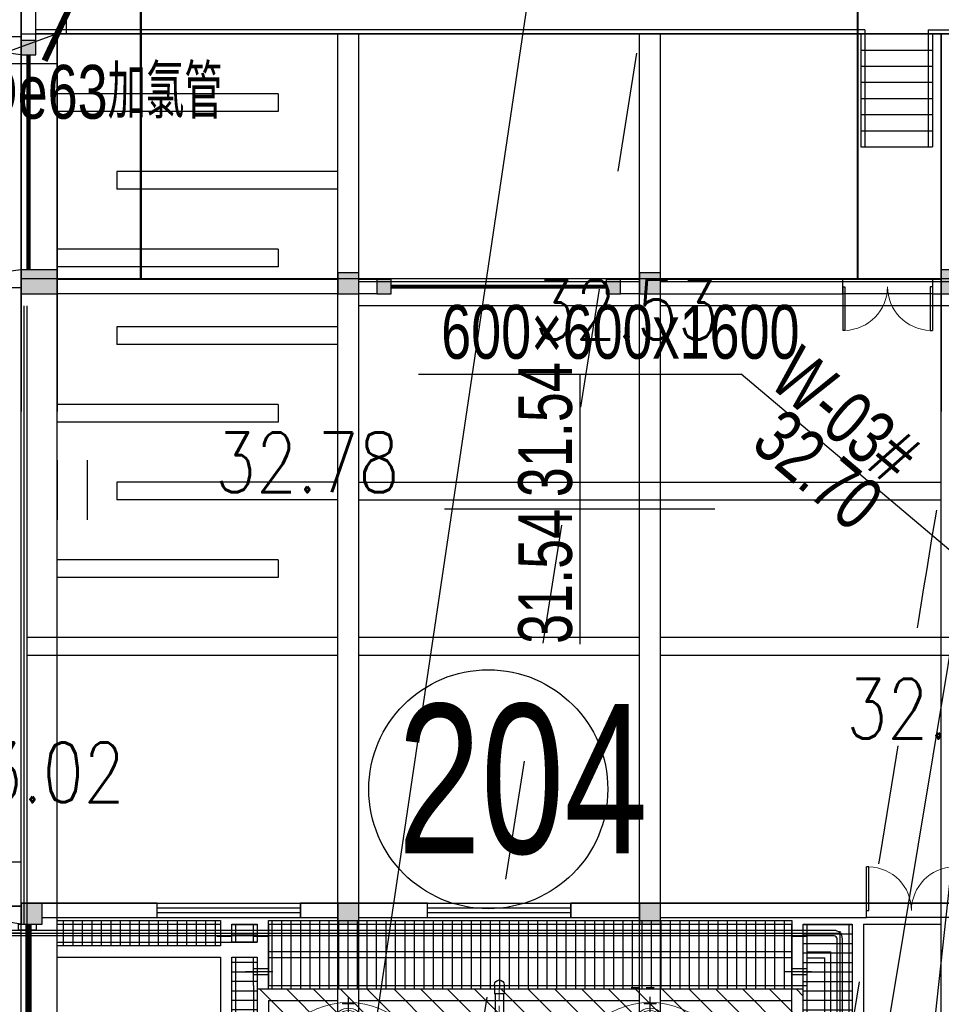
# Model space of a CAD drawing. Header units: millimetres. Extents: x 1371 to 38096, y 232 to 174236.
# Tile 44 of 84: x 19102 to 19117, y 87043 to 87059. Entities that reach past the tile are written whole.
import ezdxf

# ---------------------------------------------------------------- set-up
doc = ezdxf.new("R2010")
doc.units = ezdxf.units.MM
doc.header["$LTSCALE"] = 10
for name, pattern in [('CENTER', [50.8, 31.75, -6.35, 6.35, -6.35]), ('CENTER2', [1.125, 0.75, -0.125, 0.125, -0.125]), ('CENTERX2', [101.6, 63.5, -12.7, 12.7, -12.7]), ('CONTINOUS', [0]), ('DASH', [0.35, 0.25, -0.1]), ('DASHDOT', [25.4, 12.7, -6.35, 0, -6.35]), ('DASHED', [0.75, 0.5, -0.25]), ('X6', [2, 1, -1])]:
    doc.linetypes.add(name, pattern=pattern)
for name, color, linetype in [('00辅助-不打印', 241, 'Continuous'), ('0提标-单体内线', 31, 'Continuous'), ('0提标-单体编号-平面图', 3, 'Continuous'), ('0提标-坐标', 3, 'Continuous'), ('0提标-管-加药管', 2, '加药管'), ('0提标-管-加药管标注', 3, 'CONTINOUS'), ('0提标-管-污水插旗', 3, 'Continuous'), ('0提标-管-雨水连管', 3, 'DASHED'), ('0提标-道路', 2, 'Continuous'), ('CENTER', 5, 'CENTER2'), ('DLSS', 30, 'Continuous'), ('GCD', 8, 'Continuous'), ('KZD', 1, 'Continuous'), ('LOCKUP', 7, 'Continuous'), ('LVTRY', 21, 'Continuous'), ('ZBTZ', 8, 'Continuous'), ('上部建筑', 7, 'Continuous'), ('中心线', 5, 'CENTER'), ('电力', 180, 'Continuous')]:
    doc.layers.add(name, color=color, linetype=linetype)
for name, color, linetype, lineweight in [('UPVC', 7, 'Continuous', 25), ('实线', 7, 'Continuous', 13), ('尺寸', 7, 'Continuous', 9), ('桶槽轮廓线', 7, 'Continuous', 9)]:
    doc.layers.add(name, color=color, linetype=linetype, lineweight=lineweight)
doc.styles.add('HZ', font='rs.shx', dxfattribs={"width": 0.8, "bigfont": 'hztxt.shx'})
doc.styles.add('SMEDI', font='smsim1.shx', dxfattribs={"width": 0.75, "bigfont": 'smfs.shx'})
doc.styles.add('SMEDI1', font='smsim.shx', dxfattribs={"width": 0.75, "bigfont": 'smfs.shx'})
doc.styles.add('songti', font='txt', dxfattribs={"width": 0.75})
doc.linetypes.add('加药管', pattern='A,4,-0.4,["JY",songti,S=0.4,R=0,X=-0.2,Y=-0.2],-0.4', length=4.8)
doc.dimstyles.new('1-700', dxfattribs={"dimscale": 0.7, "dimtxt": 3, "dimasz": 1, "dimexe": 0.5, "dimexo": 0.5, "dimgap": 0, "dimtad": 1, "dimdsep": 46, "dimtxsty": 'SMEDI', "dimblk1": 'ARCHTICK', "dimblk2": 'ARCHTICK', "dimsah": 1, "dimcen": 0, "dimclrd": 7, "dimclre": 7, "dimclrt": 3, "dimazin": 0, "dimtfac": 1, "dimtix": 1, "dimtmove": 2, "dimatfit": 3, "dimldrblk": 'ARCHTICK', "dimfxl": 0, "dimtolj": 1, "dimtzin": 0, "dimarcsym": 0})
pattern_1 = [(90, (-2935.99978, -180.37075), (-0.15875, 1e-17), [])]

# ---------------------------------------------------------------- blocks, each defined once
blk = doc.blocks.new('*U325')
at = {"layer": 'DLSS', "color": 8, "linetype": 'X6', "ltscale": 0.2, "flags": 128}
blk.add_lwpolyline([(19103.917, 87005.206), (19106.068, 87019.456), (19111.658, 87054.702), (19119.028, 87101.328), (19123.154, 87141.485)], dxfattribs=at)
blk.add_lwpolyline([(19128.901, 86983.109, -0.006008), (19126.482, 86983.888, -0.009596), (19124.983, 86984.423, -0.003772), (19120.914, 86985.999, -0.023509), (19120.276, 86986.287, -0.058244), (19118.922, 86987.189, -0.032118), (19116.804, 86989.234, -0.004511), (19116.044, 86990.084, -0.003533), (19115.091, 86991.185, -0.016319), (19113.473, 86993.211, -0.017727), (19112.114, 86995.174, -0.072162), (19111.058, 86997.5, -0.043639), (19110.243, 87001.63, -0.015853), (19109.998, 87004.847, -0.045644), (19110.051, 87005.968, -0.004364), (19110.642, 87009.96, -0.001496), (19112.502, 87021.585, -0.000061), (19116.89, 87048.47, -0.000361), (19117.635, 87053.012, -0.000762), (19118.141, 87056.053, 0.000141), (19120.891, 87072.456, 0.004463), (19121.666, 87077.355, 0.002008), (19123.247, 87088.265), (19123.247, 87088.265), (19123.247, 87088.265), (19123.247, 87088.265)], format="xyb", dxfattribs=at)
at = {"layer": 'ZBTZ', "color": 8, "ltscale": 0.3}
for p, q in [((19102.571, 87050.745), (19102.571, 87051.745)), ((19103.071, 87050.745), (19103.071, 87051.745))]:
    blk.add_line(p, q, dxfattribs=at)
at = {"layer": 'GCD', "linetype": 'Continuous', "ltscale": 0.3, "style": 'HZ', "width": 0.8}
for s, p in [('32.53', (19110.553, 87053.764)), ('32.78', (19105.21, 87051.206)), ('32.65', (19115.775, 87047.084)), ('33.02', (19100.609, 87046.017))]:
    blk.add_text(s, height=1, dxfattribs=at).set_placement(p)
blk = doc.blocks.new('A$C368A5939')
at = {"layer": '00辅助-不打印'}
blk.add_lwpolyline([(0, 16150), (16550, 16150), (16550, 150), (0, 150)], close=True, dxfattribs=at)
at = {"layer": 'LVTRY'}
blk.add_lwpolyline([(447, 100), (347, 100), (347, 400), (447, 400)], close=True, dxfattribs=at)
blk = doc.blocks.new('A$C4B842C2A')
at = {"layer": '00辅助-不打印'}
blk.add_lwpolyline([(0, 16250), (52850, 16250), (52850, 250), (0, 250)], close=True, dxfattribs=at)
blk = doc.blocks.new('_ARCHTICK')
at = {"color": 0, "linetype": 'ByBlock', "const_width": 0.15}
blk.add_lwpolyline([(-0.5, -0.5), (0.5, 0.5)], dxfattribs=at)
blk = doc.blocks.new('zhuzikuai')
at = {"layer": '上部建筑'}
for points in [[(1255104, 190721), (1255454, 190721), (1255454, 191071), (1255104, 191071)], [(1255104, 185671), (1255454, 185671), (1255454, 186021), (1255104, 186021)], [(1255104, 180371), (1255454, 180371), (1255454, 180721), (1255104, 180721)]]:
    blk.add_hatch(color=256, dxfattribs=at).paths.add_polyline_path(points)
for points in [[(1255104, 190721), (1255454, 190721), (1255454, 191071), (1255104, 191071)], [(1255104, 185671), (1255454, 185671), (1255454, 186021), (1255104, 186021)], [(1255104, 180371), (1255454, 180371), (1255454, 180721), (1255104, 180721)]]:
    blk.add_lwpolyline(points, close=True, dxfattribs=at)
blk = doc.blocks.new('A$C2FD411B5')
at = {"layer": '0提标-单体内线'}
h = blk.add_hatch(dxfattribs=at)
h.set_pattern_fill('ANSI31', color=256, scale=0.1, angle=45)
h.set_pattern_definition(pattern_1)
h.paths.add_polyline_path([(-38.7, 13.91), (-33.65, 13.91), (-33.65, 13.09), (-38.7, 13.09)])
h = blk.add_hatch(dxfattribs=at)
h.set_pattern_fill('ANSI31', color=256, scale=0.2)
h.set_pattern_definition([(45, (-2375.5718, -180.37075), (-0.224506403, 0.224506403), [])])
h.paths.add_polyline_path([(-34.615, 3.945), (-34.615, 13.09), (-37.615, 13.09), (-37.615, 3.945)])
h = blk.add_hatch(dxfattribs=at)
h.set_pattern_fill('ANSI31', color=256, scale=0.1, angle=315)
h.set_pattern_definition([(2e-15, (-2935.99978, -180.37075), (4e-17, 0.15875), [])])
h.paths.add_polyline_path([(-38.76, 12.9), (-37.615, 12.9), (-37.615, 4.135), (-38.76, 4.135)])
h = blk.add_hatch(dxfattribs=at)
h.set_pattern_fill('ANSI31', color=256, scale=0.1, angle=45)
h.set_pattern_definition(pattern_1)
h.paths.add_polyline_path([(-38.7, 3.945), (-38.4, 3.945), (-38.4, 3.525), (-38.7, 3.525)])
h = blk.add_hatch(dxfattribs=at)
h.set_pattern_fill('ANSI31', color=256, scale=0.1, angle=45)
h.set_pattern_definition([(90, (-2941.39978, -180.37075), (-0.15875, 1e-17), [])])
h.paths.add_polyline_path([(-38.15, 3.945), (-38.15, 3.525), (-33.65, 3.525), (-33.65, 3.945)])
h = blk.add_hatch(dxfattribs=at)
h.set_pattern_fill('ANSI31', color=256, scale=0.1, angle=315)
h.set_pattern_definition([(2e-15, (-2936.72478, -180.37075), (4e-17, 0.15875), [])])
h.paths.add_polyline_path([(-38.76, 3.335), (-38.34, 3.335), (-38.34, 0.6), (-38.76, 0.6)])
for p, q in [((-53.6, 0), (-53.6, 16)), ((-49.45, 16), (-49.45, 10.7)), ((-49.05, 16), (-49.05, 10.7)), ((-43.5, 16), (-43.5, 10.7)), ((-43.2, 16), (-43.2, 10.7)), ((-20.8, 15.4), (-53.6, 15.4)), ((-46.1, 5.65), (-46.1, 15.4)), ((-45.8, 5.65), (-45.8, 15.4)), ((-39.05, 10.7), (-39.05, 15.4)), ((-38.7, 14.1), (-38.7, 15.4)), ((-38.7, 14.1), (-33.65, 14.1)), ((-38.7, 13.85), (-33.65, 13.85)), ((-38.7, 13.15), (-38.7, 13.85)), ((-33.65, 13.55), (-38.237, 13.55)), ((-38.237, 13.15), (-38.237, 13.55)), ((-33.65, 13.45), (-38.138, 13.45)), ((-38.138, 13.15), (-38.138, 13.45)), ((-38.55, 12.767), (-38.55, 13.227)), ((-37.906, 12.767), (-37.906, 13.227)), ((-38.7, 13.15), (-33.65, 13.15)), ((-38.6, 12.9), (-38.6, 13.15)), ((-38.5, 12.9), (-38.5, 13.15)), ((-37.956, 12.9), (-37.956, 13.15)), ((-37.856, 12.9), (-37.856, 13.15)), ((-37.675, 4.135), (-37.675, 13.15)), ((-38.7, 10.7), (-38.7, 12.9)), ((-33.65, 12.9), (-38.7, 12.9)), ((-38.237, 12.9), (-38.237, 4.135)), ((-38.138, 12.9), (-38.138, 4.135)), ((-37.425, 10.7), (-37.425, 12.9)), ((-32.575, 10.7), (-53.6, 10.7)), ((-32.575, 10.35), (-53.6, 10.35)), ((-49.45, 10.35), (-49.45, 5.65)), ((-49.05, 10.35), (-49.05, 5.65)), ((-43.5, 10.35), (-43.5, 5.65)), ((-43.2, 10.35), (-43.2, 5.65)), ((-39.05, 5.65), (-39.05, 10.35)), ((-38.7, 5.65), (-38.7, 10.35)), ((-37.425, 5.65), (-37.425, 10.35)), ((-20.8, 5.65), (-53.6, 5.65)), ((-48, 5.65), (-48.5, 5.65)), ((-20.8, 5.3), (-53.6, 5.3)), ((-53.6, 0.6), (-53.6, 5.3)), ((-51.3, 5.3), (-51.3, 1.6)), ((-51, 5.3), (-51, 1.6)), ((-48.7, 5.3), (-48.7, 1.6)), ((-48, 5.3), (-48.5, 5.3)), ((-48.4, 5.3), (-48.4, 1.6)), ((-46.1, 5.3), (-46.1, 1.6)), ((-45.8, 5.3), (-45.8, 1.6)), ((-43.5, 5.3), (-43.5, 0.1)), ((-43.2, 5.3), (-43.2, 0.1)), ((-39.05, 0.6), (-39.05, 5.3)), ((-38.7, 4.135), (-38.7, 5.3)), ((-37.425, 4.135), (-37.425, 5.3)), ((-52.6, 4.3), (-52.6, 0.6)), ((-52.6, 4.3), (-52.3, 4.3)), ((-52.3, 4.3), (-52.3, 0.6)), ((-50, 4.3), (-50, 0.6)), ((-50, 4.3), (-49.7, 4.3)), ((-49.7, 4.3), (-49.7, 0.6)), ((-47.4, 4.3), (-47.4, 0.6)), ((-47.4, 4.3), (-47.1, 4.3)), ((-47.1, 4.3), (-47.1, 0.6)), ((-44.8, 4.3), (-44.8, 0.6)), ((-44.8, 4.3), (-44.5, 4.3)), ((-44.5, 4.3), (-44.5, 0.6)), ((-38.7, 4.135), (-37.675, 4.135)), ((-38.6, 3.885), (-38.6, 4.135)), ((-38.55, 3.752), (-38.55, 4.212)), ((-38.5, 3.885), (-38.5, 4.135)), ((-37.956, 3.885), (-37.956, 4.135)), ((-37.906, 3.752), (-37.906, 4.212)), ((-37.856, 3.885), (-37.856, 4.135)), ((-37.425, 4.135), (-33.65, 4.135)), ((-38.4, 3.885), (-38.7, 3.885)), ((-38.4, 3.335), (-38.4, 3.945)), ((-37.675, 3.885), (-38.15, 3.885)), ((-37.675, 3.885), (-33.65, 3.885)), ((-38.7, 3.585), (-38.4, 3.585)), ((-38.6, 3.275), (-38.6, 3.525)), ((-38.55, 3.142), (-38.55, 3.602)), ((-38.5, 3.275), (-38.5, 3.525)), ((-38.15, 3.585), (-33.65, 3.585)), ((-38.7, 0.6), (-38.7, 3.335)), ((-38.7, 0.6), (-38.7, 3.335)), ((-38.4, 0.6), (-38.4, 3.335)), ((-38.15, 0.6), (-38.15, 3.335)), ((-38.15, 3.335), (-33.65, 3.335)), ((-51.3, 1.6), (-51, 1.6)), ((-48.7, 1.6), (-48.4, 1.6)), ((-46.1, 1.6), (-45.8, 1.6)), ((-20.8, 0.6), (-53.6, 0.6)), ((-53.6, 0), (-54.1, 0)), ((0, 0), (-53.6, 0)), ((-38.7, 0.1), (-49.05, 0.1)), ((-38.7, 0.05), (-49.05, 0.05))]:
    blk.add_line(p, q, dxfattribs=at)
for points in [[(-38.7, 13.91), (-33.65, 13.91), (-33.65, 13.09), (-38.7, 13.09)], [(-34.615, 3.945), (-34.615, 13.09), (-37.615, 13.09), (-37.615, 3.945)], [(-38.76, 12.9), (-37.615, 12.9), (-37.615, 4.135), (-38.76, 4.135)], [(-38.7, 3.945), (-38.4, 3.945), (-38.4, 3.525), (-38.7, 3.525)], [(-38.15, 3.945), (-33.65, 3.945), (-33.65, 3.525), (-38.15, 3.525)], [(-38.76, 3.335), (-38.34, 3.335), (-38.34, 0.6), (-38.76, 0.6)]]:
    blk.add_lwpolyline(points, close=True, dxfattribs=at)
at = {"layer": 'KZD'}
blk.add_lwpolyline([(-54.1, 16), (0, 16), (0, 0), (-54.1, 0)], close=True, dxfattribs=at)
at = {"layer": '0提标-单体内线', "xscale": 0.001, "yscale": 0.001, "zscale": 0.001}
blk.add_blockref('zhuzikuai', (-1294.154, -180.371), dxfattribs=at)
blk = doc.blocks.new('$DorLib2D$00000213')
at = {"color": 0, "linetype": 'DASH', "const_width": 0.02}
blk.add_lwpolyline([(0.5, 0), (-0.5, 0)], dxfattribs=at)
blk = doc.blocks.new('$DorLib2D$00000002')
for p, q in [((-0.5, 0), (-0.5, 0.4875)), ((-0.475, 0.4875), (-0.5, 0.4875)), ((-0.475, 0), (-0.475, 0.4875)), ((0.475, 0), (0.475, 0.4875)), ((0.475, 0.4875), (0.5, 0.4875)), ((0.5, 0), (0.5, 0.4875)), ((-0.5, 0), (-0.475, 0)), ((0.5, 0), (0.475, 0))]:
    blk.add_line(p, q)
at = {"lineweight": 13}
for centre, start, end in [((-0.4875, 0), 0, 88.53072), ((0.4875, 0), 91.46928, 180)]:
    blk.add_arc(centre, 0.4875, start, end, dxfattribs=at)
blk = doc.blocks.new('A$C586E4C5F')
at = {"layer": '0提标-单体内线'}
for points in [[(1.8, 17.9), (2.2, 17.9), (2.2, 18.5), (1.8, 18.5)], [(1.85, 12.85), (2.2, 12.85), (2.2, 13.2), (1.85, 13.2)], [(1.96, 12.289), (2.2, 12.289), (2.2, 12.529), (1.96, 12.529)], [(1.96, 8.449), (2.2, 8.449), (2.2, 8.689), (1.96, 8.689)], [(1.85, 7.8), (2.2, 7.8), (2.2, 8.15), (1.85, 8.15)], [(1.8, 2.5), (2.2, 2.5), (2.2, 3.1), (1.8, 3.1)], [(-2.04, 2.5), (-1.8, 2.5), (-1.8, 2.74), (-2.04, 2.74)]]:
    blk.add_hatch(color=256, dxfattribs=at).paths.add_polyline_path(points)
for p, q in [((1.8, 18.5), (1.8, 17.9)), ((2.2, 17.9), (2.2, 18.5)), ((-2.22, 17.68), (-2.22, 18.26)), ((-2.15, 18.26), (-2.15, 2.74)), ((-2.15, 17.9), (-2.15, 17.75)), ((-2.15, 17.9), (4.169, 17.9)), ((1.8, 17.9), (2.2, 17.9)), ((1.96, 17.9), (1.96, 17.75)), ((2.2, 17.75), (2.2, 17.9)), ((-2.22, 17.68), (-0.26, 17.68)), ((-2.15, 17.75), (-0.26, 17.75)), ((-1.88, 16.55), (-1.88, 17.75)), ((-1.61, 16.55), (-1.61, 17.75)), ((-1.34, 16.55), (-1.34, 17.75)), ((-1.07, 16.55), (-1.07, 17.75)), ((-0.8, 16.55), (-0.8, 17.75)), ((-0.53, 16.55), (-0.53, 17.75)), ((-0.26, 16.55), (-0.26, 17.75)), ((1.96, 17.75), (2.2, 17.75)), ((1.96, 17.75), (1.96, 16.25)), ((2.2, 17.75), (2.2, 16.25)), ((-2.22, 16.62), (-2.22, 2.74)), ((-2.22, 16.62), (-0.26, 16.62)), ((-2.15, 16.55), (-2.15, 16.62)), ((-2.15, 16.55), (-0.26, 16.55)), ((2.2, 16.25), (1.96, 16.25)), ((1.96, 16.25), (1.96, 13.2)), ((2.2, 13.2), (2.2, 16.25)), ((2.2, 13.2), (1.85, 13.2)), ((1.85, 13.2), (1.85, 12.85)), ((2.2, 12.85), (2.2, 13.2)), ((1.85, 12.85), (2.2, 12.85)), ((1.96, 12.85), (1.96, 12.529)), ((2.2, 12.85), (2.2, 12.529)), ((2.2, 12.529), (1.96, 12.529)), ((1.96, 12.529), (1.96, 12.289)), ((2.2, 12.289), (2.2, 12.529)), ((1.96, 12.289), (2.2, 12.289)), ((2.2, 8.689), (1.96, 8.689)), ((1.96, 8.689), (1.96, 8.449)), ((2.2, 8.449), (2.2, 8.689)), ((1.96, 8.449), (2.2, 8.449)), ((1.96, 8.449), (1.96, 8.15)), ((2.2, 8.449), (2.2, 8.15)), ((2.2, 8.15), (1.85, 8.15)), ((1.85, 8.15), (1.85, 7.8)), ((2.2, 7.8), (2.2, 8.15)), ((1.85, 7.8), (2.2, 7.8)), ((1.96, 7.8), (1.96, 3.1)), ((2.2, 7.8), (2.2, 3.1)), ((-2.65, 3.25), (-2.15, 3.25)), ((-2.15, 3.25), (-2.15, 3.1)), ((-2.15, 3.1), (4.169, 3.1)), ((2.2, 3.1), (1.8, 3.1)), ((1.8, 3.1), (1.8, 2.5)), ((2.2, 2.5), (2.2, 3.1)), ((-2.04, 2.74), (-4.2, 2.74)), ((-1.8, 2.74), (-2.04, 2.74)), ((-2.04, 2.74), (-2.04, 2.5)), ((-1.8, 2.5), (-1.8, 2.74)), ((-4.2, 2.5), (-2.04, 2.5)), ((-2.65, 2.5), (4.169, 2.5)), ((-1.8, 2.5), (-2.1, 0)), ((-2.1, 2.5), (-2.1, 0)), ((-2.04, 2.5), (-1.8, 2.5)), ((1.8, 2.5), (2.1, 0)), ((1.8, 2.5), (2.2, 2.5)), ((2.1, 2.5), (2.1, 0)), ((2.2, 2.5), (4.169, 2.5))]:
    blk.add_line(p, q, dxfattribs=at)
blk.add_lwpolyline([(-2.25, 17.15, 0, 0, 0), (-0.66, 17.15, 0.08, 0, 0), (-0.36, 17.15, 0, 0, 0)], format="xyseb", dxfattribs=at)
at = {"layer": '0提标-单体内线', "const_width": 0.035}
for points in [[(1.96, 16.5), (-50.66, 16.5)], [(1.96, 4.5), (-50.66, 4.5)]]:
    blk.add_lwpolyline(points, dxfattribs=at)
at = {"layer": '0提标-单体内线'}
for name, p, xscale, yscale, zscale, rotation in [('$DorLib2D$00000002', (2.08, 17), -1.5, 1.5, -1.5, 270), ('$DorLib2D$00000213', (2.08, 10.489), -3.6, 3.6, 3.6, 90), ('$DorLib2D$00000213', (0, 2.62), 3.6, 3.6, -3.6, 180)]:
    blk.add_blockref(name, p, dxfattribs=dict(at, xscale=xscale, yscale=yscale, zscale=zscale, rotation=rotation))
blk = doc.blocks.new('PE1')
at = {"layer": 'CENTER', "color": 5, "linetype": 'CENTERX2', "ltscale": 0.02}
for p, q in [((392, 1028), (450, 1004)), ((404, 1002), (423, 994)), ((419, 1039), (438, 1031)), ((-1039, 419), (-1031, 438)), ((-1028, 392), (-1004, 450)), ((-1002, 404), (-994, 423)), ((1002, -404), (994, -423)), ((1028, -392), (1004, -450)), ((1039, -419), (1031, -438)), ((-392, -1028), (-450, -1004)), ((-419, -1039), (-438, -1031)), ((-404, -1002), (-423, -994))]:
    blk.add_line(p, q, dxfattribs=at)
at = {"layer": '中心线', "color": 5, "ltscale": 10}
for p, q in [((0, 1450), (0, -1450)), ((-1450, 0), (1450, 0))]:
    blk.add_line(p, q, dxfattribs=at)
at = {"layer": '实线', "color": 5}
for p, q in [((435, 1076), (453, 1068)), ((-1076, 435), (-1068, 453)), ((1076, -435), (1068, -453)), ((-435, -1076), (-453, -1068))]:
    blk.add_line(p, q, dxfattribs=at)
at = {"layer": '桶槽轮廓线', "color": 5}
for p, q in [((-469, 1159), (-146, 378)), ((469, 1159), (146, 378)), ((-488, 1151), (-164, 370)), ((488, 1151), (164, 370)), ((-478, 830), (-278, 345)), ((-249, 925), (-48, 441)), ((249, 925), (48, 441)), ((478, 830), (278, 345)), ((-1159, 469), (-378, 146)), ((-1151, 488), (-370, 164)), ((-830, 478), (-345, 278)), ((-146, 378), (-164, 370)), ((164, 370), (146, 378)), ((830, 478), (345, 278)), ((1151, 488), (370, 164)), ((1159, 469), (378, 146)), ((-925, 249), (-441, 48)), ((925, 249), (441, 48)), ((-370, 164), (-378, 146)), ((378, 146), (370, 164)), ((-1159, -469), (-378, -146)), ((-1151, -488), (-370, -164)), ((-925, -249), (-441, -48)), ((-378, -146), (-370, -164)), ((370, -164), (378, -146)), ((1151, -488), (370, -164)), ((1159, -469), (378, -146)), ((925, -249), (441, -48)), ((-830, -478), (-345, -278)), ((830, -478), (345, -278)), ((-488, -1151), (-164, -370)), ((-478, -830), (-278, -345)), ((-469, -1159), (-146, -378)), ((-249, -925), (-48, -441)), ((-164, -370), (-146, -378)), ((249, -925), (48, -441)), ((146, -378), (164, -370)), ((469, -1159), (146, -378)), ((488, -1151), (164, -370)), ((478, -830), (278, -345))]:
    blk.add_line(p, q, dxfattribs=at)
for points in [[(-100, 1330), (100, 1330), (100, 1350), (-100, 1350)], [(-1330, -100), (-1330, 100), (-1350, 100), (-1350, -100)], [(1330, 100), (1330, -100), (1350, -100), (1350, 100)], [(100, -1330), (-100, -1330), (-100, -1350), (100, -1350)]]:
    blk.add_lwpolyline(points, close=True, dxfattribs=at)
for centre, radius in [((0, 0), 1355), ((0, 1000), 220), ((-1000, 0), 220), ((0, 0), 305), ((0, 0), 250), ((1000, 0), 220), ((0, -1000), 220)]:
    blk.add_circle(centre, radius, dxfattribs=at)
for centre, radius, start, end in [((75, -185), 1450, 112.0503, 112.8406), ((0, 1000), 260, 343.2755, 196.7245), ((-78, -184), 1450, 67.0503, 67.8406), ((-707, 707), 260, 28.2755, 241.7245), ((707, 707), 260, 298.2755, 151.7245), ((184, -78), 1450, 157.0503, 157.8406), ((-322, 322), 50, 241.7245, 28.2755), ((0, 455), 50, 196.7245, 343.2755), ((322, 322), 50, 151.7245, 298.2755), ((-185, -75), 1450, 22.0503, 22.8406), ((-1000, 0), 260, 73.2755, 286.7245), ((1000, 0), 260, 253.2755, 106.7245), ((-455, 0), 50, 286.7245, 73.2755), ((455, 0), 50, 106.7245, 253.2755), ((-322, -322), 50, 331.7245, 118.2755), ((322, -322), 50, 61.7245, 208.2755), ((185, 75), 1450, 202.0503, 202.8406), ((-707, -707), 260, 118.2755, 331.7245), ((0, -455), 50, 16.7245, 163.2755), ((707, -707), 260, 208.2755, 61.7245), ((-184, 78), 1450, 337.0503, 337.8406), ((0, -1000), 260, 163.2755, 16.7245), ((78, 184), 1450, 247.0503, 247.8406), ((-75, 185), 1450, 292.0503, 292.8406)]:
    blk.add_arc(centre, radius, start, end, dxfattribs=at)
blk = doc.blocks.new('o9o09o0')
at = {"color": 5}
for p, q in [((-44600, 228715), (-44618, 228715)), ((-44618, 228715), (-44618, 228465)), ((-44600, 228465), (-44600, 228715)), ((-44537, 228673), (-44600, 228673)), ((-44600, 228673), (-44600, 228508)), ((-44537, 228508), (-44537, 228673)), ((-44618, 228465), (-44600, 228465)), ((-44600, 228508), (-44537, 228508))]:
    blk.add_line(p, q, dxfattribs=at)
blk = doc.blocks.new('DF1')
at = {"layer": 'UPVC', "color": 5, "linetype": 'CENTER2', "lineweight": 5}
for p, q in [((66, 0), (-66, 0)), ((0, 140), (0, -306))]:
    blk.add_line(p, q, dxfattribs=at)
at = {"layer": 'UPVC', "color": 5, "linetype": 'Continuous'}
for p, q in [((-32, 73), (-32, 127)), ((-9, 128), (-31, 128)), ((-9, 76), (-9, 129)), ((0, 9), (-7, 4)), ((-7, 4), (-7, -4)), ((4, 130), (-4, 130)), ((7, 4), (0, 9)), ((5, 76), (5, 129)), ((31, 128), (5, 128)), ((7, -4), (7, 4)), ((32, 73), (32, 127)), ((80, 40), (108, 32)), ((91, 5), (80, 2)), ((97, 12), (111, 12)), ((-32, -108), (-40, -79)), ((-19, -15), (-19, -8)), ((-12, -10), (-11, -250)), ((-7, -4), (0, -9)), ((0, -9), (7, -4)), ((11, -250), (13, -10)), ((20, -89), (18, -83)), ((19, -8), (19, -15)), ((27, -87), (25, -76)), ((33, -86), (27, -86)), ((36, -84), (29, -75)), ((34, -82), (34, -84)), ((41, -81), (38, -71)), ((50, -76), (42, -68)), ((55, -73), (50, -63)), ((62, -67), (53, -60)), ((67, -62), (60, -53)), ((73, -55), (63, -50)), ((76, -50), (68, -42)), ((81, -41), (71, -38)), ((84, -36), (75, -30)), ((87, -27), (76, -25)), ((89, -21), (79, -16)), ((91, -5), (80, -2)), ((90, -11), (80, -12)), ((11, -250), (-11, -250)), ((-11, -258), (11, -258)), ((-11, -258), (-11, -260)), ((11, -260), (-11, -260)), ((11, -268), (-11, -268)), ((-11, -268), (-11, -270)), ((-11, -270), (11, -270)), ((11, -278), (-11, -278)), ((-11, -278), (-11, -280)), ((-11, -280), (11, -280)), ((10, -288), (-10, -288)), ((-10, -288), (-10, -290)), ((10, -290), (-10, -290)), ((-10, -298), (10, -298)), ((-10, -298), (-10, -299)), ((5, -304), (-5, -304)), ((10, -290), (10, -288)), ((10, -299), (10, -298)), ((11, -260), (11, -258)), ((11, -270), (11, -268)), ((11, -280), (11, -278))]:
    blk.add_line(p, q, dxfattribs=at)
at = {"layer": 'UPVC', "color": 5, "linetype": 'DASHDOT'}
blk.add_line((5, -294), (-5, -294), dxfattribs=at)
at = {"layer": 'UPVC', "color": 5, "linetype": 'Continuous'}
for centre, radius in [((0, 0), 20.2), ((0, 0), 9.15), ((0, 0), 7.35), ((0, -294), 3)]:
    blk.add_circle(centre, radius, dxfattribs=at)
for centre, radius, start, end in [((0, 0), 76.5, 46.0202, 224.0382), ((-31, 127), 1, 91.2454, 180), ((-4, 117), 13.5, 88.3406, 112.2691), ((4, 129), 1, 0, 90), ((31, 127), 1, 0, 88.7546), ((95, 98), 60, 225.9289, 254.806), ((81, 0), 2.25, 113.1708, 255.0925), ((90, 7), 2.25, 284.9542, 3.7932), ((97, 8), 4.5, 90.0233, 183.8165), ((0, 0), 93, 4.137, 4.4234), ((106, 25), 7.5, 13.7627, 74.84), ((111, 16), 4.5, 270, 7.8612), ((0, 0), 116, 8.4914, 13.4189), ((-98, -95), 60, 15.1951, 44.0721), ((-25, -106), 7.5, 195.1611, 256.2384), ((0, 0), 116, 256.5822, 261.5012), ((23, -88), 2.25, 201.8074, 281.3339), ((0, 0), 93, 284.3812, 285.5272), ((24, -87), 2.25, 282.0894, 7.5747), ((28, -76), 2.25, 36.0507, 187.5981), ((33, -84), 1.5, 271.2454, 0), ((37, -83), 2.25, 214.699, 289.6418), ((40, -70), 2.25, 44.9889, 192.0671), ((0, 0), 93, 294.2934, 295.6112), ((39, -82), 2.25, 298.3041, 14.9086), ((52, -62), 2.25, 56.3334, 203.1825), ((51, -75), 2.25, 227.7051, 304.7106), ((0, 0), 93, 304.3775, 305.5807), ((53, -74), 2.25, 303.6899, 23.2165), ((62, -52), 2.25, 61.7192, 216.8762), ((63, -65), 2.25, 233.1482, 317.7168), ((0, 0), 93, 314.4042, 315.722), ((65, -63), 2.25, 320.1911, 36.8529), ((70, -40), 2.25, 78.6788, 222.262), ((74, -53), 2.25, 246.7846, 323.1026), ((76, -28), 2.25, 86.1845, 230.1688), ((75, -51), 2.25, 323.1132, 50.7184), ((0, 0), 93, 324.3737, 325.6342), ((80, -14), 2.25, 97.5864, 245.2376), ((82, -39), 2.25, 251.5401, 333.4158), ((83, -37), 2.25, 331.7076, 56.3334), ((0, 0), 93, 334.4005, 335.4891), ((87, -24), 2.25, 266.2079, 345.0469), ((88, -23), 2.25, 347.9223, 66.8185), ((90, -9), 2.25, 273.8388, 356.1729), ((0, 0), 93, 344.3699, 345.6304), ((90, -7), 2.25, 352.3913, 77.8766), ((0, 0), 93, 354.454, 355.5426), ((-8, -254), 4.99, 127.6683, 234.1306), ((-8, -264), 4.99, 127.6683, 234.1306), ((-8, -274), 4.99, 127.6683, 234.1306), ((-7, -284), 4.99, 127.6683, 234.1306), ((-7, -294), 4.99, 127.6683, 234.1306), ((-5, -299), 5, 180.8415, 270), ((5, -299), 5, 270, 359.1585), ((7, -284), 4.99, 305.8694, 52.3317), ((7, -294), 4.99, 305.8694, 52.3317), ((8, -254), 4.99, 305.8694, 52.3317), ((8, -264), 4.99, 305.8694, 52.3317), ((8, -274), 4.99, 305.8694, 52.3317)]:
    blk.add_arc(centre, radius, start, end, dxfattribs=at)
blk = doc.blocks.new('A$C01826578')
at = {"layer": 'UPVC', "ltscale": 10}
for p, q in [((-70, 451), (-70, 1172)), ((70, 451), (70, 1172)), ((-70, 219), (-70, 149)), ((70, 219), (70, 149)), ((-82, 149), (-82, -149)), ((-82, 149), (82, 149)), ((46, 46), (82, 82)), ((82, 149), (82, 82)), ((82, 82), (149, 82)), ((149, 82), (149, -82)), ((884, 70), (149, 70)), ((1501, 70), (1116, 70)), ((1501, 82), (1501, -82)), ((1650, 82), (1501, 82)), ((1501, 82), (1501, -82)), ((1650, 82), (1501, 82)), ((-82, -149), (82, -149)), ((-70, -149), (-70, -219)), ((46, -46), (82, -82)), ((70, -149), (70, -219)), ((82, -82), (82, -149)), ((82, -82), (149, -82)), ((884, -70), (149, -70)), ((1501, -70), (1116, -70)), ((1650, -82), (1501, -82)), ((1650, -82), (1501, -82)), ((-70, -451), (-70, -1172)), ((70, -451), (70, -1172))]:
    blk.add_line(p, q, dxfattribs=at)
at = {"layer": 'UPVC', "color": 5, "linetype": 'CENTER2', "lineweight": 5}
for p, q in [((0, 1170), (0, 370)), ((0, -300), (0, 300)), ((1501, 0), (0, 0)), ((1501, 0), (1650, 0)), ((1501, 0), (1650, 0)), ((0, -1170), (0, -370))]:
    blk.add_line(p, q, dxfattribs=at)
at = {"layer": 'UPVC', "ltscale": 10}
blk.add_arc((1650, 0), 81.5, 270, 90, dxfattribs=at)
blk.add_arc((1650, 0), 81.5, 270, 90, dxfattribs=at)
at = {"layer": 'UPVC', "color": 5, "linetype": 'CENTER2', "lineweight": 5}
for p, rotation in [((-25, 335), 270), ((-25, -335), 90)]:
    blk.add_blockref('DF1', p, dxfattribs=dict(at, rotation=rotation))
at = {"layer": 'UPVC', "xscale": -1}
for p, rotation in [((-228590, 44988), 270), ((45653, 228590), 180), ((-228590, 44318), 270)]:
    blk.add_blockref('o9o09o0', p, dxfattribs=dict(at, rotation=rotation))
at = {"layer": 'UPVC'}
for p, rotation in [((-228590, -44318), 270), ((-43653, 228590), 180), ((-228590, -44988), 270)]:
    blk.add_blockref('o9o09o0', p, dxfattribs=dict(at, rotation=rotation))
at = {"layer": '尺寸'}
blk.add_blockref('DF1', (975, 0), dxfattribs=at)
blk = doc.blocks.new('$TCHSYS$WIN2D')
for p, q in [((-0.5, 0.5), (0.5, 0.5)), ((-0.5, 0.5), (-0.5, -0.5)), ((0.5, 0.5), (0.5, -0.5)), ((0.5, 0.1667), (-0.5, 0.1667)), ((0.5, -0.1667), (-0.5, -0.1667)), ((-0.5, -0.5), (0.5, -0.5))]:
    blk.add_line(p, q)
blk = doc.blocks.new('A$C60B57915')
at = {"layer": '0提标-单体内线'}
for points in [[(-13.675, 12.35), (-13.325, 12.35), (-13.325, 12.7), (-13.675, 12.7)], [(-13.675, 7.3), (-13.325, 7.3), (-13.325, 7.65), (-13.675, 7.65)], [(-13.675, 2), (-13.325, 2), (-13.325, 2.35), (-13.675, 2.35)]]:
    blk.add_hatch(color=256, dxfattribs=at).paths.add_polyline_path(points)
for p, q in [((-13.675, 17.65), (-13.675, 16.15)), ((-13.435, 17.65), (-13.435, 16.15)), ((-13.435, 16.15), (-13.675, 16.15)), ((-13.675, 16.15), (-13.675, 12.7)), ((-13.435, 12.7), (-13.435, 16.15)), ((-13.207, 15.7), (-0.028, 15.7)), ((-13.175, 1.748), (-13.175, 15.731)), ((-13.325, 12.7), (-13.675, 12.7)), ((-13.675, 12.7), (-13.675, 12.35)), ((-13.325, 12.35), (-13.325, 12.7)), ((-12.259, 12.591), (-12.259, 12.459)), ((-13.675, 12.35), (-13.325, 12.35)), ((-13.675, 12.35), (-13.675, 11.2)), ((-13.435, 11.2), (-13.435, 12.35)), ((-12.258, 12.341), (-12.258, 12.209)), ((-13.675, 11.2), (-13.435, 11.2)), ((-13.435, 8.8), (-13.675, 8.8)), ((-13.675, 8.8), (-13.675, 7.65)), ((-13.435, 7.65), (-13.435, 8.8)), ((-13.325, 7.65), (-13.675, 7.65)), ((-13.675, 7.65), (-13.675, 7.3)), ((-13.325, 7.3), (-13.325, 7.65)), ((-13.675, 7.3), (-13.325, 7.3)), ((-13.675, 7.3), (-13.675, 6.675)), ((-13.435, 6.675), (-13.435, 7.3)), ((-13.675, 6.675), (-13.435, 6.675)), ((-13.435, 4.275), (-13.675, 4.275)), ((-13.675, 4.275), (-13.675, 2.35)), ((-13.435, 2.35), (-13.435, 4.275)), ((-13.325, 2.35), (-13.675, 2.35)), ((-13.675, 2.35), (-13.675, 2)), ((-13.325, 2), (-13.325, 2.35)), ((-13.675, 2), (-13.325, 2)), ((-13.325, 2), (-13.625, 0)), ((-13.625, 2), (-13.625, 0))]:
    blk.add_line(p, q, dxfattribs=at)
for points in [[(-0.388, 15.745), (-13.08, 15.745, 0.414214), (-13.22, 15.605), (-13.22, 1.834)], [(-0.388, 15.655), (-13.08, 15.655, 0.414214), (-13.13, 15.605), (-13.13, 1.834)]]:
    blk.add_lwpolyline(points, format="xyb", dxfattribs=at)
blk.add_lwpolyline([(-9.24, 5.945), (-9.24, 15.09), (-12.24, 15.09), (-12.24, 5.945)], close=True, dxfattribs=at)
at = {"layer": 'KZD'}
blk.add_lwpolyline([(-13.675, 18), (2.875, 18), (2.875, 2), (-13.675, 2)], close=True, dxfattribs=at)
at = {"layer": '0提标-单体内线'}
for name, p, xscale, yscale, zscale, rotation in [('$DorLib2D$00000002', (-13.555, 16.9), -1.5, 1.5, 1.5, 90), ('PE1', (-10.66, 12.525), 0.001, 0.001, 0.001, 270), ('$TCHSYS$WIN2D', (-13.555, 10), -2.4, 0.24, -2.4, 270), ('PE1', (-10.66, 7.475), 0.001, 0.001, 0.001, 270), ('$TCHSYS$WIN2D', (-13.555, 5.475), -2.4, 0.24, -2.4, 270), ('$DorLib2D$00000213', (-10.8, 2.12), -5.05, 5.05, 5.05, 180)]:
    blk.add_blockref(name, p, dxfattribs=dict(at, xscale=xscale, yscale=yscale, zscale=zscale, rotation=rotation))
at = {"layer": '0提标-单体内线', "xscale": -0.001, "yscale": 0.001, "zscale": 0.001}
blk.add_blockref('A$C01826578', (-10.66, 10), dxfattribs=at)
blk = doc.blocks.new('*U324')
at = {"layer": '0提标-单体编号-平面图', "ltscale": 0.3}
blk.add_circle((19109.783, 87046.235), 2, dxfattribs=at)
at = {"layer": '0提标-管-加药管', "ltscale": 0.4}
blk.add_line((19102.566, 87058.376), (19100.466, 87058.376), dxfattribs=at)
blk.add_lwpolyline([(19101.966, 87043.826), (19100.466, 87043.826), (19100.466, 87058.376)], dxfattribs=at)
at = {"layer": '0提标-管-污水插旗', "color": 7, "ltscale": 0.5}
for p, q in [((19108.613, 87053.183, 32.574), (19114.013, 87053.183, 32.574)), ((19111.313, 87053.183, 32.574), (19111.313, 87050.923, 32.574)), ((19118.878, 87049.077), (19114.013, 87053.183, 32.574)), ((19111.313, 87050.923, 32.574), (19109.052, 87050.923, 32.574)), ((19111.313, 87050.923, 32.574), (19111.313, 87048.662, 32.574)), ((19113.574, 87050.923, 32.574), (19111.313, 87050.923, 32.574))]:
    blk.add_line(p, q, dxfattribs=at)
at = {"layer": '0提标-管-雨水连管', "color": 7, "linetype": 'CONTINOUS', "ltscale": 0.3}
blk.add_lwpolyline([(19101.226, 87044.276), (19101.966, 87044.276), (19101.966, 87045.016), (19101.226, 87045.016)], close=True, dxfattribs=at)
at = {"layer": '0提标-道路', "ltscale": 0.3}
blk.add_line((19101.966, 87058.826), (19099.303, 87058.826), dxfattribs=at)
at = {"layer": '电力', "linetype": 'Continuous', "flags": 128}
for points, elevation in [([(19129.96, 87131.705), (19133.684, 87128.395), (19130.621, 87091.502), (19127.219, 87086.241), (19118.711, 87055.732), (19116.058, 87031.38), (19117.134, 87022.8), (19118.105, 87011.503), (19134.131, 86994.689), (19146.387, 86991.338), (19170.447, 86993.246)], 32.682), ([(19121.568, 87124.968), (19119.776, 87121.532), (19116.697, 87094.161), (19111.16, 87064.275), (19105.397, 87025.466), (19103.638, 87004.906), (19103.274, 87000.681), (19103.274, 87000.681), (19103.274, 87000.681), (19103.274, 87000.681), (19103.274, 87000.681)], 32.574), ([(19118.711, 87055.732), (19114.509, 87030.43), (19110.726, 87005.99), (19113.122, 86994.452), (19103.791, 86987.934), (19103.816, 86983.079)], 32.606)]:
    blk.add_lwpolyline(points, dxfattribs=dict(at, elevation=elevation))
at = {"ltscale": 0.3, "rotation": 270}
for name, p in [('A$C586E4C5F', (19099.466, 87056.726)), ('A$C2FD411B5', (19101.966, 87005.276)), ('A$C60B57915', (19099.966, 87030.651))]:
    blk.add_blockref(name, p, dxfattribs=at)
at = {"layer": '00辅助-不打印', "ltscale": 0.3, "xscale": 0.001, "yscale": 0.001, "zscale": 0.001, "rotation": 270}
for name, p in [('A$C4B842C2A', (19101.716, 87107.626)), ('A$C368A5939', (19101.816, 87044.326))]:
    blk.add_blockref(name, p, dxfattribs=at)
at = {"layer": '0提标-单体编号-平面图', "color": 3, "ltscale": 0.3, "style": 'SMEDI', "width": 0.75}
blk.add_text('204', height=2.5, dxfattribs=at).set_placement((19108.266, 87045.16))
at = {"layer": '0提标-管-加药管标注', "ltscale": 0.3, "style": 'SMEDI', "width": 0.75}
blk.add_text('De63加氯管', height=0.9, dxfattribs=at).set_placement((19101.253, 87057.457))
at = {"layer": '0提标-管-污水插旗', "ltscale": 10, "style": 'SMEDI1', "width": 0.75}
blk.add_text('600×600x1600', height=0.9, dxfattribs=at).set_placement((19108.994, 87053.44, 32.574))
for s, rotation, p in [('W-03#', 319.8312, (19114.448, 87053.012, 33.035)), ('31.54', 90, (19111.183, 87051.123, 32.574)), ('32.70', 319.8312, (19114.155, 87051.969)), ('31.54', 90, (19111.183, 87048.668, 32.574))]:
    blk.add_text(s, height=0.9, rotation=rotation, dxfattribs=at).set_placement(p)
at = {"layer": '0提标-坐标'}
blk.add_leader([(19102.566, 87058.876), (19083.273, 87051.974)], dimstyle='1-700', dxfattribs=at)
blk = doc.blocks.new('*U327')
at = {"layer": 'LOCKUP', "ltscale": 0.3}
for name in ['*U324', '*U325']:
    blk.add_blockref(name, (0, 0), dxfattribs=at)

msp = doc.modelspace()

# ---------------------------------------------------------------- block references
at = {"layer": 'LOCKUP', "ltscale": 0.3}
msp.add_blockref('*U327', (0, 0), dxfattribs=at)

doc.saveas('drawing.dxf')
